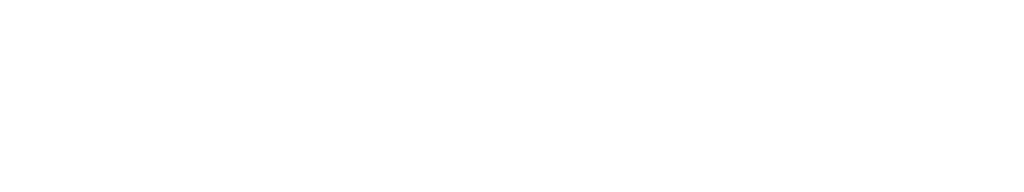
# Model space of a CAD drawing. Header units: metres. Extents: x 179483 to 180084, y 582739 to 582904.
# Tile 187 of 205: x 179805.2211 to 179805.8026, y 582836.9773 to 582837.0672. Entities that reach past the tile are written whole.
import ezdxf

# ---------------------------------------------------------------- set-up
doc = ezdxf.new("R2010")
doc.units = ezdxf.units.M
doc.layers.get('0').update_dxf_attribs({"linetype": 'CONTINUOUS', "lineweight": 9})
doc.layers.add('TA - VERDACHT_OBJECT', color=1, linetype='CONTINUOUS', lineweight=18)
doc.layers.add('TA - VRIJGEGEVEN TOT 4M-MV', color=3, linetype='CONTINUOUS', lineweight=18)
doc.styles.get("Standard").update_dxf_attribs({"font": 'arial.ttf'})

# ---------------------------------------------------------------- blocks, each defined once
blk = doc.blocks.new('Object')
at = {"color": 7}
blk.add_attdef('1', (-2.4803, 0.77411), '', height=1.2, dxfattribs=at)

msp = doc.modelspace()

# ---------------------------------------------------------------- hatches: boundary and pattern name
at = {"layer": 'TA - VRIJGEGEVEN TOT 4M-MV'}
h = msp.add_hatch(dxfattribs=at)
h.set_pattern_fill('ANSI31', color=256, scale=0.3, angle=90, style=0)
h.paths.add_polyline_path([(179814.88439, 582835.63653), (179814.5857, 582836.40974), (179799.70152, 582837.56591), (179789.26911, 582838.53261), (179789.56832, 582835.07032), (179790.58081, 582835.75144), (179793.23267, 582835.43131), (179800.598, 582834.54219), (179812.53832, 582833.3096)])

# ---------------------------------------------------------------- block references
at = {"layer": 'TA - VERDACHT_OBJECT', "linetype": 'ByBlock'}
msp.add_blockref('Object', (179807.65, 582835.07), dxfattribs=at).add_auto_attribs({'1': ' 307'})

doc.saveas('drawing.dxf')
